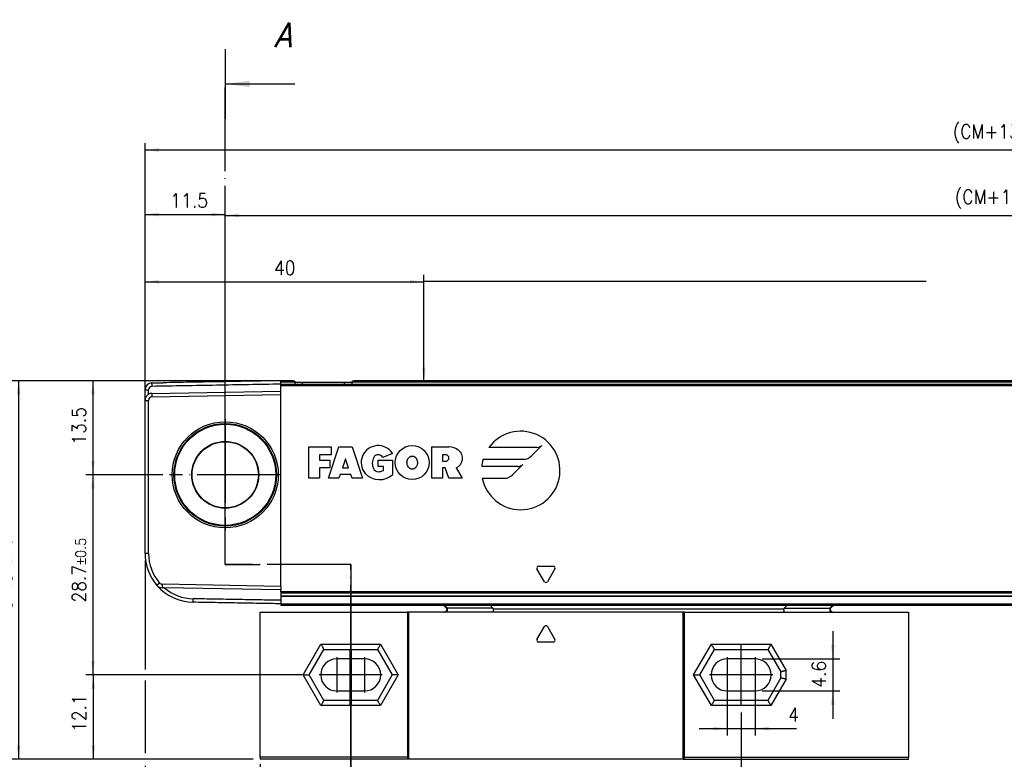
# Model space of a CAD drawing. Header units: millimetres. Extents: x -500 to 996, y -644 to 328.
# Tile 14 of 22: x -347 to -206, y 110 to 216. Entities that reach past the tile are written whole.
import ezdxf

# ---------------------------------------------------------------- set-up
doc = ezdxf.new("R2010")
doc.units = ezdxf.units.MM
doc.linetypes.add('DASHED', pattern=[15, 7, -8])
doc.linetypes.add('DOT_CENTER', pattern=[14, 12, -1, 0, -1])
doc.layers.add('1', color=7, linetype='Continuous')
doc.styles.add('CONVERTER_11', font='txt.shx', dxfattribs={"width": 0.9})
doc.styles.add('CONVERTER_12', font='txt.shx', dxfattribs={"width": 0.9, "oblique": 15})
doc.dimstyles.new('ME10_DIM_12', dxfattribs={"dimtxt": 2, "dimasz": 2, "dimexe": 1, "dimexo": 1, "dimgap": 1, "dimtad": 1, "dimdsep": 46, "dimtxsty": 'CONVERTER_11', "dimsah": 1, "dimcen": 0.09, "dimclrd": 2, "dimclre": 2, "dimclrt": 2, "dimadec": 0, "dimazin": 0, "dimtfac": 1, "dimtdec": 4, "dimtix": 1, "dimtmove": 0, "dimatfit": 3, "dimfxl": 1, "dimtolj": 1, "dimtzin": 0, "dimarcsym": 0})
doc.dimstyles.new('ME10_DIM_14', dxfattribs={"dimtxt": 2, "dimasz": 2, "dimexe": 1, "dimexo": 1, "dimgap": 1, "dimtad": 1, "dimdsep": 46, "dimtxsty": 'CONVERTER_11', "dimsah": 1, "dimcen": 0.09, "dimclrd": 2, "dimclre": 2, "dimclrt": 2, "dimadec": 0, "dimazin": 0, "dimtfac": 1, "dimtdec": 4, "dimtix": 1, "dimtmove": 0, "dimatfit": 3, "dimfxl": 1, "dimtolj": 1, "dimtzin": 0, "dimarcsym": 0})
doc.dimstyles.new('ME10_DIM_15', dxfattribs={"dimtxt": 2, "dimasz": 2, "dimexe": 1, "dimexo": 1, "dimgap": 1, "dimtad": 1, "dimdsep": 46, "dimtxsty": 'CONVERTER_11', "dimsah": 1, "dimcen": 0.09, "dimclrd": 2, "dimclre": 2, "dimclrt": 2, "dimadec": 0, "dimazin": 0, "dimtfac": 1, "dimtdec": 4, "dimtix": 1, "dimtmove": 0, "dimatfit": 3, "dimfxl": 1, "dimtolj": 1, "dimtzin": 0, "dimarcsym": 0})
doc.dimstyles.new('ME10_DIM_16', dxfattribs={"dimtxt": 2, "dimasz": 2, "dimexe": 1, "dimexo": 1, "dimgap": 1, "dimtad": 1, "dimdsep": 46, "dimtxsty": 'CONVERTER_11', "dimsah": 1, "dimcen": 0.09, "dimclrd": 2, "dimclre": 2, "dimclrt": 2, "dimadec": 0, "dimazin": 0, "dimtfac": 1, "dimtdec": 4, "dimtix": 1, "dimtmove": 0, "dimatfit": 3, "dimfxl": 1, "dimtolj": 1, "dimtzin": 0, "dimarcsym": 0})
doc.dimstyles.new('ME10_DIM_17', dxfattribs={"dimtxt": 2, "dimasz": 2, "dimexe": 1, "dimexo": 1, "dimgap": 1, "dimtad": 1, "dimdsep": 46, "dimtxsty": 'CONVERTER_11', "dimsah": 1, "dimcen": 0.09, "dimclrd": 2, "dimclre": 2, "dimclrt": 2, "dimadec": 0, "dimazin": 0, "dimtfac": 1, "dimtdec": 4, "dimtix": 1, "dimtmove": 0, "dimatfit": 3, "dimfxl": 1, "dimtolj": 1, "dimtzin": 0, "dimarcsym": 0})
doc.dimstyles.new('ME10_DIM_18', dxfattribs={"dimtxt": 2, "dimasz": 2, "dimexe": 1, "dimexo": 1, "dimgap": 1, "dimtad": 1, "dimdsep": 46, "dimtxsty": 'CONVERTER_11', "dimsah": 1, "dimcen": 0.09, "dimclrd": 2, "dimclre": 2, "dimclrt": 2, "dimadec": 0, "dimazin": 0, "dimtfac": 1, "dimtdec": 4, "dimtix": 1, "dimtmove": 0, "dimatfit": 3, "dimfxl": 1, "dimtolj": 1, "dimtzin": 0, "dimarcsym": 0})
doc.dimstyles.new('ME10_DIM_19', dxfattribs={"dimtxt": 2, "dimasz": 2, "dimexe": 1, "dimexo": 1, "dimgap": 1, "dimtad": 1, "dimdsep": 46, "dimtxsty": 'CONVERTER_11', "dimsah": 1, "dimcen": 0.09, "dimclrd": 2, "dimclre": 2, "dimclrt": 2, "dimadec": 0, "dimazin": 0, "dimtol": 1, "dimtp": 0.4, "dimtm": 0.4, "dimtfac": 0.75, "dimtdec": 1, "dimtix": 1, "dimtmove": 0, "dimatfit": 3, "dimfxl": 1, "dimtolj": 1, "dimtzin": 0, "dimarcsym": 0})
doc.dimstyles.new('ME10_DIM_20', dxfattribs={"dimtxt": 2, "dimasz": 2, "dimexe": 1, "dimexo": 1, "dimgap": 1, "dimtad": 1, "dimdsep": 46, "dimtxsty": 'CONVERTER_11', "dimsah": 1, "dimcen": 0.09, "dimclrd": 2, "dimclre": 2, "dimclrt": 2, "dimadec": 0, "dimazin": 0, "dimtol": 1, "dimtp": 0.4, "dimtm": 0.4, "dimtfac": 0.75, "dimtdec": 1, "dimtix": 1, "dimtmove": 0, "dimatfit": 3, "dimfxl": 1, "dimtolj": 1, "dimtzin": 0, "dimarcsym": 0})
doc.dimstyles.new('ME10_DIM_21', dxfattribs={"dimtxt": 2, "dimasz": 2, "dimexe": 1, "dimexo": 1, "dimgap": 1, "dimtad": 1, "dimdsep": 46, "dimtxsty": 'CONVERTER_11', "dimsah": 1, "dimcen": 0.09, "dimclrd": 2, "dimclre": 2, "dimclrt": 2, "dimadec": 0, "dimazin": 0, "dimtfac": 1, "dimtdec": 4, "dimtix": 1, "dimtmove": 0, "dimatfit": 3, "dimfxl": 1, "dimtolj": 1, "dimtzin": 0, "dimarcsym": 0})
doc.dimstyles.new('ME10_DIM_22', dxfattribs={"dimtxt": 2, "dimasz": 2, "dimexe": 1, "dimexo": 1, "dimgap": 1, "dimtad": 1, "dimdsep": 46, "dimtxsty": 'CONVERTER_11', "dimsah": 1, "dimcen": 0.09, "dimclrd": 2, "dimclre": 2, "dimclrt": 2, "dimadec": 0, "dimazin": 0, "dimtol": 1, "dimtp": 0.45, "dimtm": 0.45, "dimtfac": 0.75, "dimtix": 1, "dimtmove": 0, "dimatfit": 3, "dimfxl": 1, "dimtolj": 1, "dimtzin": 0, "dimarcsym": 0})
doc.dimstyles.new('ME10_DIM_23', dxfattribs={"dimtxt": 2, "dimasz": 2, "dimexe": 1, "dimexo": 1, "dimgap": 1, "dimtad": 1, "dimdsep": 46, "dimtxsty": 'CONVERTER_11', "dimsah": 1, "dimcen": 0.09, "dimclrd": 2, "dimclre": 2, "dimclrt": 2, "dimadec": 0, "dimazin": 0, "dimtfac": 1, "dimtdec": 4, "dimtix": 1, "dimtmove": 0, "dimatfit": 3, "dimfxl": 1, "dimtolj": 1, "dimtzin": 0, "dimarcsym": 0})
doc.dimstyles.new('ME10_DIM_24', dxfattribs={"dimtxt": 2, "dimasz": 2, "dimexe": 1, "dimexo": 1, "dimgap": 1, "dimtad": 1, "dimdsep": 46, "dimtxsty": 'CONVERTER_11', "dimsah": 1, "dimcen": 0.09, "dimclrd": 2, "dimclre": 2, "dimclrt": 2, "dimadec": 0, "dimazin": 0, "dimtol": 1, "dimtp": 0.5, "dimtm": 0.5, "dimtfac": 0.75, "dimtdec": 1, "dimtix": 1, "dimtmove": 0, "dimatfit": 3, "dimfxl": 1, "dimtolj": 1, "dimtzin": 0, "dimarcsym": 0})
doc.dimstyles.new('ME10_DIM_25', dxfattribs={"dimtxt": 2, "dimasz": 2, "dimexe": 1, "dimexo": 1, "dimgap": 1, "dimtad": 1, "dimdsep": 46, "dimtxsty": 'CONVERTER_11', "dimsah": 1, "dimcen": 0.09, "dimclrd": 2, "dimclre": 2, "dimclrt": 2, "dimadec": 0, "dimazin": 0, "dimtfac": 1, "dimtdec": 4, "dimtix": 1, "dimtmove": 0, "dimatfit": 3, "dimfxl": 1, "dimtolj": 1, "dimtzin": 0, "dimarcsym": 0})
doc.dimstyles.get("Standard").update_dxf_attribs({"dimtxt": 0.18, "dimasz": 0.18, "dimexe": 0.18, "dimexo": 0.0625, "dimgap": 0.09, "dimtad": 0, "dimtih": 1, "dimtoh": 1, "dimdec": 4, "dimzin": 0, "dimdsep": 46, "dimtxsty": 'Standard', "dimcen": 0.09, "dimadec": 0, "dimazin": 0, "dimtfac": 1, "dimtdec": 4, "dimtofl": 0, "dimtmove": 0, "dimatfit": 3, "dimfxl": 1, "dimtolj": 1, "dimtzin": 0, "dimarcsym": 0})

# ---------------------------------------------------------------- blocks, each defined once
blk = doc.blocks.new('CABEZA_RANURADA_REGLA_S__28', base_point=(-312.5, 109.85))
at = {"color": 7, "linetype": 'Continuous'}
for p, q in [((-286.19, 131.95), (-285.71, 131.46)), ((-279.09, 131.54), (-279.5, 131.95)), ((-236.9, 131.95), (-237.31, 131.54)), ((-230.71, 131.46), (-230.22, 131.95)), ((-312.5, 110.15), (-312.5, 130.95)), ((-312.5, 130.95), (-291.37, 130.95)), ((-291.2, 130.95), (-291.37, 130.95)), ((-291.37, 130.95), (-291.37, 110.15)), ((-286.13, 130.95), (-291.2, 130.95)), ((-291.2, 130.95), (-291.2, 109.85)), ((-285.72, 130.95), (-286.13, 130.95)), ((-279.09, 130.95), (-285.72, 130.95)), ((-251.8, 130.95), (-279.09, 130.95)), ((-251.62, 130.95), (-251.8, 130.95)), ((-251.8, 109.85), (-251.8, 130.95)), ((-251.62, 130.95), (-237.31, 130.95)), ((-251.62, 110.15), (-251.62, 130.95)), ((-237.31, 130.95), (-230.7, 130.95)), ((-230.7, 130.95), (-230.3, 130.95)), ((-230.3, 130.95), (-219.5, 130.95)), ((-219.5, 130.95), (-219.5, 110.15)), ((-305.44, 121.95), (-303.34, 125.6)), ((-303.34, 125.6), (-295.66, 125.6)), ((-295.66, 125.6), (-293.55, 121.95)), ((-249.44, 121.95), (-247.34, 125.6)), ((-247.34, 125.6), (-239.66, 125.6)), ((-239.66, 125.6), (-237.8, 122.38)), ((-297.5, 124.25), (-301.5, 124.25)), ((-241.5, 124.25), (-245.5, 124.25)), ((-303.34, 118.3), (-305.44, 121.95)), ((-293.55, 121.95), (-295.66, 118.3)), ((-247.34, 118.3), (-249.44, 121.95)), ((-237.8, 121.52), (-239.66, 118.3)), ((-237.8, 121.52), (-237.8, 122.38)), ((-301.5, 119.65), (-297.5, 119.65)), ((-245.5, 119.65), (-241.5, 119.65)), ((-295.66, 118.3), (-303.34, 118.3)), ((-239.66, 118.3), (-247.34, 118.3)), ((-312.5, 110.15), (-312.5, 109.85)), ((-291.37, 110.15), (-312.5, 110.15)), ((-291.2, 109.85), (-312.5, 109.85)), ((-291.2, 109.85), (-291.37, 110.15)), ((-251.8, 109.85), (-291.2, 109.85)), ((-251.62, 110.15), (-251.8, 109.85)), ((-251.8, 109.85), (-219.5, 109.85)), ((-251.62, 110.15), (-219.5, 110.15)), ((-219.5, 109.85), (-219.5, 110.15))]:
    blk.add_line(p, q, dxfattribs=at)
at = {"color": 3, "linetype": 'Continuous'}
for p, q in [((-286.04, 131.95), (-285.63, 131.54)), ((-279.09, 131.54), (-285.63, 131.54)), ((-279.05, 131.45), (-237.36, 131.45)), ((-237.31, 131.54), (-230.79, 131.54)), ((-230.79, 131.54), (-230.38, 131.95)), ((-272.78, 127.04), (-271.71, 128.88)), ((-271.28, 128.88), (-270.21, 127.04)), ((-306.31, 121.95), (-303.77, 126.35)), ((-303.77, 126.35), (-295.23, 126.35)), ((-295.23, 126.35), (-292.68, 121.95)), ((-270.43, 126.66), (-272.56, 126.66)), ((-250.31, 121.95), (-247.77, 126.35)), ((-247.77, 126.35), (-239.23, 126.35)), ((-239.23, 126.35), (-237.05, 122.58)), ((-303.77, 117.55), (-306.31, 121.95)), ((-292.68, 121.95), (-295.23, 117.55)), ((-247.77, 117.55), (-250.31, 121.95)), ((-237.05, 121.32), (-237.05, 122.58)), ((-237.05, 121.32), (-239.23, 117.55)), ((-295.23, 117.55), (-303.77, 117.55)), ((-239.23, 117.55), (-247.77, 117.55))]:
    blk.add_line(p, q, dxfattribs=at)
at = {"color": 7, "linetype": 'Continuous'}
for centre, radius, start, end in [((-279.18, 131.44), 0.131, 3.7675, 48.9854), ((-237.23, 131.44), 0.13, 131.0124, 176.2306), ((-301.5, 121.95), 2.3, 90, 270), ((-297.5, 121.95), 2.3, 270, 90), ((-245.5, 121.95), 2.3, 90, 270), ((-241.5, 121.95), 2.3, 270, 90)]:
    blk.add_arc(centre, radius, start, end, dxfattribs=at)
at = {"color": 3, "linetype": 'Continuous'}
for centre, start, end in [((-271.5, 128.76), 30, 150), ((-272.56, 126.91), 150, 270), ((-270.43, 126.91), 270, 30)]:
    blk.add_arc(centre, 0.25, start, end, dxfattribs=at)
at = {"color": 7, "linetype": 'Continuous'}
for points, knots in [([(-286.13, 130.95), (-286.11, 130.95), (-286.04, 130.96), (-285.93, 131.02), (-285.81, 131.11), (-285.73, 131.24), (-285.68, 131.35), (-285.68, 131.42), (-285.7, 131.45), (-285.71, 131.46)], [0, 0, 0, 0, 0.0741165, 0.2021672, 0.3703056, 0.5215738, 0.6576733, 0.7087043, 0.7462659, 0.7462659, 0.7462659, 0.7462659]), ([(-279.05, 131.45), (-279.05, 131.38), (-279.05, 131.27), (-279.06, 131.11), (-279.07, 131.01), (-279.09, 130.96), (-279.09, 130.95)], [0, 0, 0, 0, 0.1945783, 0.3538246, 0.4620183, 0.5052321, 0.5052321, 0.5052321, 0.5052321]), ([(-237.31, 130.95), (-237.32, 130.96), (-237.34, 131.01), (-237.34, 131.11), (-237.35, 131.27), (-237.36, 131.38), (-237.36, 131.45)], [0, 0, 0, 0, 0.0431727, 0.1513554, 0.3105983, 0.5051762, 0.5051762, 0.5051762, 0.5051762]), ([(-230.71, 131.46), (-230.72, 131.44), (-230.75, 131.39), (-230.72, 131.29), (-230.67, 131.2), (-230.6, 131.1), (-230.49, 131.01), (-230.38, 130.96), (-230.32, 130.95), (-230.3, 130.95)], [0, 0, 0, 0, 0.0617855, 0.1752028, 0.2702151, 0.3767851, 0.5459811, 0.6710063, 0.736098, 0.736098, 0.736098, 0.736098]), ([(-303.77, 126.35), (-303.75, 126.31), (-303.69, 126.21), (-303.61, 126.08), (-303.53, 125.94), (-303.47, 125.82), (-303.4, 125.71), (-303.36, 125.64), (-303.34, 125.6)], [0, 0, 0, 0, 0.1387235, 0.3314136, 0.4767643, 0.6123724, 0.7391989, 0.8660254, 0.8660254, 0.8660254, 0.8660254]), ([(-295.23, 126.35), (-295.25, 126.3), (-295.31, 126.21), (-295.39, 126.06), (-295.47, 125.93), (-295.53, 125.82), (-295.59, 125.71), (-295.64, 125.64), (-295.66, 125.6)], [0, 0, 0, 0, 0.1685037, 0.3314136, 0.5008844, 0.6123724, 0.7391989, 0.8660254, 0.8660254, 0.8660254, 0.8660254]), ([(-247.77, 126.35), (-247.74, 126.3), (-247.69, 126.21), (-247.61, 126.07), (-247.54, 125.95), (-247.47, 125.83), (-247.4, 125.71), (-247.36, 125.64), (-247.34, 125.6)], [0, 0, 0, 0, 0.1679199, 0.3314136, 0.4574668, 0.6123724, 0.7391989, 0.8660254, 0.8660254, 0.8660254, 0.8660254]), ([(-239.23, 126.35), (-239.26, 126.29), (-239.31, 126.2), (-239.4, 126.05), (-239.47, 125.93), (-239.54, 125.81), (-239.59, 125.71), (-239.64, 125.64), (-239.66, 125.6)], [0, 0, 0, 0, 0.1945586, 0.3314136, 0.5096969, 0.6123724, 0.7391989, 0.8660254, 0.8660254, 0.8660254, 0.8660254]), ([(-306.31, 121.95), (-306.25, 121.95), (-306.14, 121.95), (-305.99, 121.95), (-305.84, 121.95), (-305.71, 121.95), (-305.57, 121.95), (-305.49, 121.95), (-305.44, 121.95)], [0, 0, 0, 0, 0.1688099, 0.3314136, 0.4564809, 0.6123724, 0.7391989, 0.8660254, 0.8660254, 0.8660254, 0.8660254]), ([(-292.68, 121.95), (-292.75, 121.95), (-292.86, 121.95), (-293.01, 121.95), (-293.15, 121.95), (-293.29, 121.95), (-293.42, 121.95), (-293.51, 121.95), (-293.55, 121.95)], [0, 0, 0, 0, 0.1989204, 0.3314136, 0.4561855, 0.6123724, 0.7391989, 0.8660254, 0.8660254, 0.8660254, 0.8660254]), ([(-250.31, 121.95), (-250.24, 121.95), (-250.13, 121.95), (-249.98, 121.95), (-249.84, 121.95), (-249.71, 121.95), (-249.57, 121.95), (-249.49, 121.95), (-249.44, 121.95)], [0, 0, 0, 0, 0.1976792, 0.3314136, 0.4553941, 0.6123724, 0.7391989, 0.8660254, 0.8660254, 0.8660254, 0.8660254]), ([(-237.05, 122.58), (-237.1, 122.57), (-237.19, 122.54), (-237.33, 122.5), (-237.46, 122.47), (-237.58, 122.44), (-237.69, 122.41), (-237.76, 122.39), (-237.8, 122.38)], [0, 0, 0, 0, 0.1519158, 0.2971373, 0.4317703, 0.5490381, 0.6627476, 0.7764571, 0.7764571, 0.7764571, 0.7764571]), ([(-237.05, 121.32), (-237.09, 121.33), (-237.18, 121.36), (-237.32, 121.4), (-237.46, 121.43), (-237.58, 121.46), (-237.69, 121.49), (-237.76, 121.51), (-237.8, 121.52)], [0, 0, 0, 0, 0.1250609, 0.2971373, 0.4315648, 0.5490381, 0.6627476, 0.7764571, 0.7764571, 0.7764571, 0.7764571]), ([(-303.77, 117.55), (-303.75, 117.59), (-303.69, 117.69), (-303.6, 117.84), (-303.53, 117.97), (-303.46, 118.09), (-303.4, 118.19), (-303.36, 118.26), (-303.34, 118.3)], [0, 0, 0, 0, 0.1419187, 0.3314136, 0.518438, 0.6123724, 0.7391989, 0.8660254, 0.8660254, 0.8660254, 0.8660254]), ([(-295.23, 117.55), (-295.25, 117.59), (-295.3, 117.69), (-295.38, 117.82), (-295.46, 117.96), (-295.53, 118.08), (-295.59, 118.19), (-295.64, 118.26), (-295.66, 118.3)], [0, 0, 0, 0, 0.1417123, 0.3314136, 0.4783543, 0.6123724, 0.7391989, 0.8660254, 0.8660254, 0.8660254, 0.8660254]), ([(-247.77, 117.55), (-247.74, 117.61), (-247.68, 117.7), (-247.6, 117.84), (-247.53, 117.96), (-247.46, 118.08), (-247.4, 118.19), (-247.36, 118.26), (-247.34, 118.3)], [0, 0, 0, 0, 0.2015267, 0.3314136, 0.4815498, 0.6123724, 0.7391989, 0.8660254, 0.8660254, 0.8660254, 0.8660254]), ([(-239.23, 117.55), (-239.25, 117.6), (-239.31, 117.7), (-239.39, 117.83), (-239.46, 117.95), (-239.53, 118.07), (-239.59, 118.19), (-239.64, 118.26), (-239.66, 118.3)], [0, 0, 0, 0, 0.1713683, 0.3314136, 0.4554033, 0.6123724, 0.7391989, 0.8660254, 0.8660254, 0.8660254, 0.8660254])]:
    blk.add_open_spline(points, degree=3, knots=knots, dxfattribs=at)
at = {"color": 3, "linetype": 'Continuous'}
for points, knots in [([(-285.72, 130.95), (-285.7, 130.97), (-285.66, 131.01), (-285.65, 131.15), (-285.62, 131.33), (-285.63, 131.47), (-285.63, 131.54)], [0, 0, 0, 0, 0.0612673, 0.1973464, 0.391351, 0.6083017, 0.6083017, 0.6083017, 0.6083017]), ([(-285.63, 131.54), (-285.64, 131.53), (-285.66, 131.51), (-285.68, 131.48), (-285.7, 131.47), (-285.7, 131.46), (-285.71, 131.46)], [0, 0, 0, 0, 0.044392, 0.080644, 0.1079609, 0.1118633, 0.1118633, 0.1118633, 0.1118633]), ([(-230.79, 131.54), (-230.79, 131.47), (-230.8, 131.33), (-230.77, 131.15), (-230.76, 131.01), (-230.72, 130.97), (-230.7, 130.95)], [0, 0, 0, 0, 0.2168263, 0.4106589, 0.5465665, 0.6076479, 0.6076479, 0.6076479, 0.6076479]), ([(-230.71, 131.46), (-230.72, 131.46), (-230.72, 131.47), (-230.74, 131.48), (-230.76, 131.51), (-230.78, 131.53), (-230.79, 131.54)], [0, 0, 0, 0, 0.0104252, 0.0208504, 0.0727862, 0.1120602, 0.1120602, 0.1120602, 0.1120602])]:
    blk.add_open_spline(points, degree=3, knots=knots, dxfattribs=at)
at = {"layer": '1', "color": 2, "linetype": 'DOT_CENTER'}
for p, q in [((-301.5, 124.48), (-301.5, 119.42)), ((-297.5, 124.48), (-297.5, 119.42)), ((-245.5, 124.48), (-245.5, 119.42)), ((-241.5, 124.48), (-241.5, 119.42)), ((-298.97, 121.95), (-304.03, 121.95)), ((-294.97, 121.95), (-300.03, 121.95)), ((-242.97, 121.95), (-248.03, 121.95)), ((-238.97, 121.95), (-244.03, 121.95))]:
    blk.add_line(p, q, dxfattribs=at)
blk = doc.blocks.new('REGLA_S_CM-1240__29', base_point=(-329, 131.95))
at = {"color": 7, "linetype": 'Continuous'}
for p, q in [((-328.02, 163.83), (-326.42, 163.85)), ((-309.5, 163.95), (-309.5, 164.15)), ((-308.5, 164.15), (-309.5, 164.15)), ((-309.5, 163.65), (-309.5, 163.95)), ((-307.76, 164.15), (-308.5, 164.15)), ((-307.47, 163.95), (-306.4, 163.95)), ((-306.4, 163.95), (-300.4, 163.95)), ((-300.4, 163.95), (-299.33, 163.95)), ((-176.02, 164.15), (-299.03, 164.15)), ((-329, 161.33), (-329, 162.83)), ((-328.02, 162.33), (-309.5, 162.65)), ((-309.5, 163.46), (-309.5, 163.65)), ((-309.5, 162.65), (-309.5, 163.46)), ((-309.5, 162.15), (-309.5, 162.65)), ((-329, 139.37), (-329, 161.33)), ((-328.5, 139.37), (-328.5, 161.33)), ((-328.01, 161.83), (-309.5, 162.15)), ((-309.5, 134.65), (-309.5, 162.15)), ((-326.24, 134.44), (-326.56, 134.45)), ((-309.5, 134.65), (-326.55, 134.95)), ((-309.5, 134.16), (-326.24, 134.44)), ((-309.5, 134.65), (-309.5, 134.16)), ((-309.5, 133.85), (-309.5, 134.16)), ((-309.5, 133.84), (-309.5, 133.68)), ((-309.5, 133.68), (-309.5, 133.25)), ((-309.5, 133.25), (-309.5, 133.23)), ((-309.5, 133.23), (-309.5, 132.65)), ((-309.5, 132.65), (-309.5, 132.15)), ((-309.5, 132.15), (-309.5, 131.95)), ((-309.5, 131.95), (-176.75, 131.95))]:
    blk.add_line(p, q, dxfattribs=at)
at = {"color": 3, "linetype": 'Continuous'}
for p, q in [((-307.47, 163.95), (-309.5, 163.95)), ((-306.4, 163.66), (-306.4, 163.95)), ((-300.4, 163.66), (-300.4, 163.95)), ((-176.15, 163.95), (-299.33, 163.95)), ((-329, 162.83), (-328.5, 162.83)), ((-328.01, 163.63), (-328.02, 163.83)), ((-328.01, 163.63), (-328.01, 163.33)), ((-309.5, 163.46), (-176.48, 163.46)), ((-329, 161.33), (-328.5, 161.33)), ((-328.02, 162.33), (-328.01, 161.83)), ((-305.5, 150.15), (-305.5, 154.65)), ((-305.5, 154.65), (-302.31, 154.65)), ((-302.68, 150.15), (-301.18, 154.65)), ((-302.31, 154.65), (-302.31, 153.52)), ((-301.18, 154.65), (-299.31, 154.65)), ((-299.31, 154.65), (-297.81, 150.15)), ((-287.85, 150.15), (-287.85, 154.65)), ((-287.85, 154.65), (-285.41, 154.65)), ((-272.81, 154.57), (-279.67, 154.57)), ((-273.57, 153.37), (-272.07, 154.87)), ((-302.31, 153.52), (-304, 153.52)), ((-304, 153.52), (-304, 152.77)), ((-304, 152.77), (-302.5, 152.77)), ((-302.5, 152.77), (-302.5, 151.65)), ((-300.25, 152.96), (-300.68, 151.65)), ((-299.81, 151.65), (-300.25, 152.96)), ((-295.55, 151.84), (-295.55, 152.77)), ((-295.55, 152.77), (-293.49, 152.77)), ((-293.5, 153.71), (-294.9, 153.15)), ((-293.49, 152.77), (-293.49, 150.71)), ((-286.35, 153.52), (-286.35, 152.59)), ((-285.88, 153.52), (-286.35, 153.52)), ((-286.35, 152.59), (-285.88, 152.59)), ((-280.5, 152.88), (-274.76, 152.88)), ((-302.5, 151.65), (-304, 151.65)), ((-304, 151.65), (-304, 150.15)), ((-300.68, 151.65), (-299.81, 151.65)), ((-294.8, 151.84), (-295.55, 151.84)), ((-294.8, 151.27), (-294.8, 151.84)), ((-286.35, 151.65), (-286.35, 150.15)), ((-285.97, 151.65), (-286.35, 151.65)), ((-285.41, 150.15), (-285.97, 151.65)), ((-284.37, 151.65), (-283.53, 150.15)), ((-275.54, 151.84), (-280.71, 151.84)), ((-276.3, 150.64), (-274.8, 152.14)), ((-304, 150.15), (-305.5, 150.15)), ((-301.18, 150.15), (-302.68, 150.15)), ((-301, 150.71), (-301.18, 150.15)), ((-299.5, 150.71), (-301, 150.71)), ((-299.31, 150.15), (-299.5, 150.71)), ((-297.81, 150.15), (-299.31, 150.15)), ((-286.35, 150.15), (-287.85, 150.15)), ((-283.53, 150.15), (-285.41, 150.15)), ((-280.62, 150.15), (-277.49, 150.15)), ((-328.5, 139.37), (-329, 139.37)), ((-271.71, 135.32), (-272.78, 137.17)), ((-272.56, 137.55), (-270.43, 137.55)), ((-270.21, 137.17), (-271.28, 135.32)), ((-326.92, 135.12), (-327.3, 134.79)), ((-326.55, 134.95), (-326.56, 134.45)), ((-322.12, 132.37), (-322.12, 132.87)), ((-176.21, 133.85), (-309.5, 133.85)), ((-176.33, 133.68), (-309.5, 133.68)), ((-176.62, 133.25), (-309.5, 133.25)), ((-309.5, 132.15), (-176.88, 132.15))]:
    blk.add_line(p, q, dxfattribs=at)
at = {"color": 2, "linetype": 'Continuous'}
for p, q in [((-309.5, 163.65), (-307.47, 163.66)), ((-307.47, 163.66), (-299.33, 163.66)), ((-299.33, 163.66), (-176.35, 163.66)), ((-309.5, 133.23), (-176.63, 133.23))]:
    blk.add_line(p, q, dxfattribs=at)
at = {"color": 7, "linetype": 'Continuous'}
for radius in [7.61, 7.35, 7.25, 4.8, 4.75]:
    blk.add_circle((-317.5, 150.65), radius, dxfattribs=at)
at = {"color": 3, "linetype": 'Continuous'}
blk.add_circle((-290.68, 152.4), 2.44, dxfattribs=at)
at = {"color": 7, "linetype": 'Continuous'}
for centre, radius, start, end in [((-328, 162.83), 1, 91, 180), ((-328, 162.83), 0.5, 91.5077, 179.9953), ((-328, 161.33), 1, 120.005, 180), ((-328, 161.33), 1, 91, 120.005), ((-328, 161.33), 0.5, 91, 180), ((-322, 139.37), 7, 180, 220.8142), ((-322, 139.37), 6.5, 180, 220.8142), ((-326.54, 135.45), 1, 220.8142, 269), ((-322, 139.37), 7, 220.8142, 269), ((-326.54, 135.45), 0.5, 220.8142, 269), ((-322, 139.37), 6.5, 229.2891, 268.9325)]:
    blk.add_arc(centre, radius, start, end, dxfattribs=at)
at = {"color": 3, "linetype": 'Continuous'}
for centre, radius, start, end in [((-275.11, 151.27), 5.63, 191.537, 144.197), ((-295.56, 152.4), 2.44, 32.579, 219.5977), ((-285.41, 152.45), 2.2, 50.7613, 90), ((-284.95, 153.01), 1.48, 293.2767, 50.7613), ((-272.81, 155.61), 1.04, 270, 315), ((-294.43, 152.3), 1.97, 154.6231, 202.6199), ((-295.55, 152.77), 0.752, 29.919, 150.081), ((-285.88, 153.06), 0.469, 270, 90), ((-275.11, 151.27), 5.63, 163.4412, 174.2608), ((-274.76, 154.57), 1.69, 270, 315), ((-295.55, 151.84), 0.75, 202.6199, 270), ((-295.55, 152.68), 1.59, 270, 298.0725), ((-275.54, 152.88), 1.04, 270, 315), ((-295.39, 152.76), 2.8, 223.129, 312.9833), ((-277.49, 151.84), 1.69, 270, 315), ((-272.56, 137.3), 0.25, 90, 210), ((-270.43, 137.3), 0.25, 330, 90), ((-271.5, 135.45), 0.25, 210, 330)]:
    blk.add_arc(centre, radius, start, end, dxfattribs=at)
at = {"color": 7, "linetype": 'Continuous'}
for points, knots in [([(-309.5, 164.15), (-311.04, 164.12), (-314.12, 164.07), (-318.48, 163.99), (-322.58, 163.92), (-325.14, 163.88), (-326.42, 163.85)], [0, 0, 0, 0, 4.625706, 9.251412, 13.085721, 16.920029, 16.920029, 16.920029, 16.920029]), ([(-307.76, 164.15), (-307.73, 164.15), (-307.67, 164.14), (-307.58, 164.1), (-307.49, 164.05), (-307.47, 163.98), (-307.47, 163.95)], [0, 0, 0, 0, 0.090928, 0.1806192, 0.2896018, 0.3846964, 0.3846964, 0.3846964, 0.3846964]), ([(-299.33, 163.95), (-299.32, 163.98), (-299.3, 164.05), (-299.21, 164.1), (-299.12, 164.14), (-299.06, 164.15), (-299.03, 164.15)], [0, 0, 0, 0, 0.0950945, 0.2040772, 0.2937684, 0.3846964, 0.3846964, 0.3846964, 0.3846964]), ([(-328.5, 162.19), (-328.5, 162.3), (-328.5, 162.51), (-328.5, 162.72), (-328.5, 162.83)], [0, 0, 0, 0, 0.3170095, 0.6340198, 0.6340198, 0.6340198, 0.6340198]), ([(-309.5, 163.65), (-311.04, 163.62), (-314.12, 163.57), (-318.75, 163.49), (-323.38, 163.41), (-326.47, 163.35), (-328.01, 163.33)], [0, 0, 0, 0, 4.625706, 9.251412, 13.88531, 18.516016, 18.516016, 18.516016, 18.516016]), ([(-309.5, 132.65), (-310.55, 132.67), (-312.65, 132.71), (-315.8, 132.76), (-318.96, 132.82), (-321.07, 132.85), (-322.12, 132.87)], [0, 0, 0, 0, 3.154276, 6.303318, 9.463576, 12.623075, 12.623075, 12.623075, 12.623075]), ([(-309.5, 132.15), (-310.55, 132.17), (-312.65, 132.21), (-315.8, 132.26), (-318.96, 132.32), (-321.07, 132.35), (-322.12, 132.37)], [0, 0, 0, 0, 3.15166, 6.30332, 9.463705, 12.62409, 12.62409, 12.62409, 12.62409])]:
    blk.add_open_spline(points, degree=3, knots=knots, dxfattribs=at)
for points in [[(-307.47, 163.66), (-307.47, 163.71), (-307.47, 163.8), (-307.47, 163.9), (-307.47, 163.95)], [(-299.33, 163.95), (-299.33, 163.9), (-299.33, 163.8), (-299.33, 163.71), (-299.33, 163.66)], [(-309.5, 133.85), (-309.5, 133.85), (-309.5, 133.85), (-309.5, 133.84), (-309.5, 133.84)]]:
    blk.add_open_spline(points, degree=3, dxfattribs=at)
at = {"color": 3, "linetype": 'Continuous'}
blk.add_open_spline([(-290.68, 153.34), (-290.69, 153.34), (-290.71, 153.34), (-290.78, 153.33), (-290.87, 153.31), (-290.96, 153.27), (-291.05, 153.22), (-291.13, 153.15), (-291.21, 153.07), (-291.27, 152.97), (-291.33, 152.87), (-291.38, 152.75), (-291.4, 152.65), (-291.42, 152.57), (-291.43, 152.49), (-291.43, 152.4), (-291.42, 152.28), (-291.4, 152.14), (-291.36, 152), (-291.3, 151.87), (-291.24, 151.78), (-291.19, 151.71), (-291.12, 151.64), (-291.03, 151.56), (-290.92, 151.51), (-290.8, 151.47), (-290.69, 151.46), (-290.57, 151.47), (-290.47, 151.49), (-290.39, 151.53), (-290.32, 151.57), (-290.24, 151.63), (-290.17, 151.7), (-290.11, 151.78), (-290.05, 151.87), (-289.99, 152), (-289.95, 152.16), (-289.92, 152.33), (-289.93, 152.51), (-289.96, 152.67), (-290, 152.8), (-290.04, 152.9), (-290.08, 152.97), (-290.12, 153.03), (-290.18, 153.1), (-290.25, 153.18), (-290.34, 153.24), (-290.44, 153.29), (-290.53, 153.32), (-290.61, 153.33), (-290.66, 153.34), (-290.67, 153.34), (-290.68, 153.34)], degree=3, knots=[0, 0, 0, 0, 0.034231, 0.07521, 0.197599, 0.299731, 0.376674, 0.513787, 0.626341, 0.704093, 0.85248, 0.982072, 1.087625, 1.161967, 1.228529, 1.321956, 1.437764, 1.572532, 1.744058, 1.8854, 1.994458, 2.066457, 2.157589, 2.281277, 2.429038, 2.526545, 2.658069, 2.759139, 2.887207, 2.947955, 3.029772, 3.131029, 3.251672, 3.321253, 3.429119, 3.570181, 3.742071, 3.922044, 4.100921, 4.277907, 4.407159, 4.514506, 4.597757, 4.653581, 4.738093, 4.849382, 4.980725, 5.061713, 5.162854, 5.281154, 5.298781, 5.316372, 5.316372, 5.316372, 5.316372], dxfattribs=at)
at = {"layer": '1', "color": 2, "linetype": 'DOT_CENTER'}
for p, q in [((-317.5, 158.62), (-317.5, 142.67)), ((-309.52, 150.65), (-325.47, 150.65))]:
    blk.add_line(p, q, dxfattribs=at)
blk = doc.blocks.new('REGLA_S-620__30', base_point=(-329, 109.85))
for name, p in [('REGLA_S_CM-1240__29', (-329, 131.95)), ('CABEZA_RANURADA_REGLA_S__28', (-312.5, 109.85))]:
    blk.add_blockref(name, p)
blk = doc.blocks.new('*D52')
at = {"layer": '1', "color": 2, "linetype": 'Continuous'}
for p, q in [((-299.5, 136.78), (-299.5, 89.98)), ((-243.5, 116.55), (-243.5, 89.98)), ((-243.5, 90.98), (-299.5, 90.98))]:
    blk.add_line(p, q, dxfattribs=at)
at = {"layer": '1', "color": 2}
for points in [[(-297.5, 91.25), (-297.5, 90.72), (-299.5, 90.98)], [(-245.5, 90.72), (-245.5, 91.25), (-243.5, 90.98)]]:
    blk.add_solid(points, dxfattribs=at)
at = {"layer": '1', "color": 2, "insert": (-273.1, 91.98), "char_height": 2, "attachment_point": 7, "rotation": 0.0001, "line_spacing_factor": 0.60024, "style": 'CONVERTER_11'}
blk.add_mtext('56', dxfattribs=at)
blk = doc.blocks.new('*D54')
at = {"layer": '1', "color": 2, "linetype": 'Continuous'}
for p, q in [((-329, 163.83), (-329, 179.33)), ((-329, 178.33), (-289, 178.33)), ((-289, 165.15), (-289, 179.33))]:
    blk.add_line(p, q, dxfattribs=at)
at = {"layer": '1', "color": 2}
for points in [[(-327, 178.59), (-327, 178.07), (-329, 178.33)], [(-291, 178.07), (-291, 178.59), (-289, 178.33)]]:
    blk.add_solid(points, dxfattribs=at)
at = {"layer": '1', "color": 2, "insert": (-310.5, 179.33), "char_height": 2, "attachment_point": 7, "rotation": 0.0001, "line_spacing_factor": 0.60024, "style": 'CONVERTER_11'}
blk.add_mtext('40', dxfattribs=at)
blk = doc.blocks.new('*D55')
at = {"layer": '1', "color": 2, "linetype": 'Continuous'}
for p, q in [((-329, 138.37), (-329, 122.71)), ((-329, 121.13), (-329, 110.72)), ((-329, 108.9), (-329, 78.92)), ((-312.5, 109.15), (-312.5, 78.92)), ((-329, 79.92), (-312.5, 79.92))]:
    blk.add_line(p, q, dxfattribs=at)
at = {"layer": '1', "color": 2}
for points in [[(-327, 80.19), (-327, 79.66), (-329, 79.92)], [(-314.5, 79.66), (-314.5, 80.19), (-312.5, 79.92)]]:
    blk.add_solid(points, dxfattribs=at)
at = {"layer": '1', "color": 2, "insert": (-323.17, 80.92), "char_height": 2, "attachment_point": 7, "rotation": 0.0001, "line_spacing_factor": 0.60024, "style": 'CONVERTER_11'}
blk.add_mtext('\\C5;\\C2;16.5\\C5;', dxfattribs=at)
blk = doc.blocks.new('*D56')
at = {"layer": '1', "color": 2, "linetype": 'Continuous'}
for p, q in [((-245.5, 123.25), (-245.5, 113.25)), ((-241.5, 123.25), (-241.5, 113.25)), ((-249.5, 114.25), (-245.5, 114.25)), ((-245.5, 114.25), (-241.5, 114.25)), ((-241.5, 114.25), (-235.53, 114.25))]:
    blk.add_line(p, q, dxfattribs=at)
at = {"layer": '1', "color": 2}
for points in [[(-247.5, 113.99), (-247.5, 114.51), (-245.5, 114.25)], [(-239.5, 114.51), (-239.5, 113.99), (-241.5, 114.25)]]:
    blk.add_solid(points, dxfattribs=at)
at = {"layer": '1', "color": 2, "insert": (-236.73, 115.25), "char_height": 2, "attachment_point": 7, "rotation": 0.0001, "line_spacing_factor": 0.60024, "style": 'CONVERTER_11'}
blk.add_mtext('4', dxfattribs=at)
blk = doc.blocks.new('*D57')
at = {"layer": '1', "color": 2, "linetype": 'Continuous'}
for p, q in [((-230.35, 128.25), (-230.35, 124.25)), ((-240.5, 124.25), (-229.35, 124.25)), ((-230.35, 124.25), (-230.35, 119.65)), ((-240.5, 119.65), (-229.35, 119.65)), ((-230.35, 119.65), (-230.35, 115.65))]:
    blk.add_line(p, q, dxfattribs=at)
at = {"layer": '1', "color": 2}
for points in [[(-230.61, 126.25), (-230.08, 126.25), (-230.35, 124.25)], [(-230.08, 117.65), (-230.61, 117.65), (-230.35, 119.65)]]:
    blk.add_solid(points, dxfattribs=at)
at = {"layer": '1', "color": 2, "insert": (-231.35, 120.12), "char_height": 2, "attachment_point": 7, "rotation": 90, "line_spacing_factor": 0.60024, "style": 'CONVERTER_11'}
blk.add_mtext('4.6', dxfattribs=at)
blk = doc.blocks.new('*D58')
at = {"layer": '1', "color": 2, "linetype": 'Continuous'}
for p, q in [((-299.5, 136.78), (-299.5, 90.01)), ((-312.5, 109.15), (-312.5, 90.01)), ((-312.5, 91.01), (-299.5, 91.01))]:
    blk.add_line(p, q, dxfattribs=at)
at = {"layer": '1', "color": 2}
for points in [[(-310.5, 91.27), (-310.5, 90.74), (-312.5, 91.01)], [(-301.5, 90.74), (-301.5, 91.27), (-299.5, 91.01)]]:
    blk.add_solid(points, dxfattribs=at)
at = {"layer": '1', "color": 2, "insert": (-307.2, 92.01), "char_height": 2, "attachment_point": 7, "rotation": 0.0001, "line_spacing_factor": 0.60024, "style": 'CONVERTER_11'}
blk.add_mtext('13', dxfattribs=at)
blk = doc.blocks.new('*D59')
at = {"layer": '1', "color": 2, "linetype": 'Continuous'}
for p, q in [((-329, 163.83), (-329, 198.23)), ((-81.12, 163.83), (-81.12, 198.23)), ((-81.12, 197.23), (-329, 197.23))]:
    blk.add_line(p, q, dxfattribs=at)
at = {"layer": '1', "color": 2}
for points in [[(-327, 197.5), (-327, 196.97), (-329, 197.23)], [(-83.12, 196.97), (-83.12, 197.5), (-81.12, 197.23)]]:
    blk.add_solid(points, dxfattribs=at)
at = {"layer": '1', "color": 2, "insert": (-213.15, 198.23), "char_height": 2, "attachment_point": 7, "rotation": 0.0001, "line_spacing_factor": 0.60024, "style": 'CONVERTER_11'}
blk.add_mtext('\\C5;\\C2;\\C2;(CM+138)\\C2;\\H1.5;{\\Fgdt;`}0.4\\C5;', dxfattribs=at)
blk = doc.blocks.new('*D60')
at = {"layer": '1', "color": 2, "linetype": 'Continuous'}
for p, q in [((-317.5, 138.78), (-317.5, 188.86)), ((-317.5, 187.86), (-92.62, 187.86)), ((-92.62, 180.23), (-92.62, 188.86)), ((-92.62, 159.62), (-92.62, 177.44))]:
    blk.add_line(p, q, dxfattribs=at)
at = {"layer": '1', "color": 2}
for points in [[(-315.5, 188.13), (-315.5, 187.6), (-317.5, 187.86)], [(-94.62, 187.6), (-94.62, 188.13), (-92.62, 187.86)]]:
    blk.add_solid(points, dxfattribs=at)
at = {"layer": '1', "color": 2, "insert": (-212.85, 188.86), "char_height": 2, "attachment_point": 7, "rotation": 0.0001, "line_spacing_factor": 0.60024, "style": 'CONVERTER_11'}
blk.add_mtext('\\C2;(CM+115)\\C2;\\H1.5;{\\Fgdt;`}0.4', dxfattribs=at)
blk = doc.blocks.new('*D61')
at = {"layer": '1', "color": 2, "linetype": 'Continuous'}
for p, q in [((-329, 162.33), (-329, 188.98)), ((-329, 187.98), (-317.5, 187.98)), ((-317.5, 138.78), (-317.5, 188.98))]:
    blk.add_line(p, q, dxfattribs=at)
at = {"layer": '1', "color": 2}
for points in [[(-327, 188.24), (-327, 187.72), (-329, 187.98)], [(-319.5, 187.72), (-319.5, 188.24), (-317.5, 187.98)]]:
    blk.add_solid(points, dxfattribs=at)
at = {"layer": '1', "color": 2, "insert": (-325.37, 188.98), "char_height": 2, "attachment_point": 7, "rotation": 0.0001, "line_spacing_factor": 0.60024, "style": 'CONVERTER_11'}
blk.add_mtext('11.5', dxfattribs=at)
blk = doc.blocks.new('*D62')
at = {"layer": '1', "color": 2, "linetype": 'Continuous'}
for p, q in [((-310.5, 164.15), (-348.13, 164.15)), ((-347.13, 164.15), (-347.13, 109.85)), ((-313.5, 109.85), (-348.13, 109.85))]:
    blk.add_line(p, q, dxfattribs=at)
at = {"layer": '1', "color": 2}
for points in [[(-346.87, 162.15), (-347.39, 162.15), (-347.13, 164.15)], [(-347.39, 111.85), (-346.87, 111.85), (-347.13, 109.85)]]:
    blk.add_solid(points, dxfattribs=at)
at = {"layer": '1', "color": 2, "insert": (-348.13, 131.21), "char_height": 2, "attachment_point": 7, "rotation": 90, "line_spacing_factor": 0.60024, "style": 'CONVERTER_11'}
blk.add_mtext('\\C2;54.3\\C2;\\H1.5;{\\Fgdt;`}0.45', dxfattribs=at)
blk = doc.blocks.new('*D63')
at = {"layer": '1', "color": 2, "linetype": 'Continuous'}
for p, q in [((-307.31, 121.95), (-337.43, 121.95)), ((-336.43, 121.95), (-336.43, 109.85)), ((-313.5, 109.85), (-337.43, 109.85))]:
    blk.add_line(p, q, dxfattribs=at)
at = {"layer": '1', "color": 2}
for points in [[(-336.16, 119.95), (-336.69, 119.95), (-336.43, 121.95)], [(-336.69, 111.85), (-336.16, 111.85), (-336.43, 109.85)]]:
    blk.add_solid(points, dxfattribs=at)
at = {"layer": '1', "color": 2, "insert": (-337.43, 113.77), "char_height": 2, "attachment_point": 7, "rotation": 90, "line_spacing_factor": 0.60024, "style": 'CONVERTER_11'}
blk.add_mtext('12.1', dxfattribs=at)
blk = doc.blocks.new('*D64')
at = {"layer": '1', "color": 2, "linetype": 'Continuous'}
for p, q in [((-326.47, 150.65), (-337.47, 150.65)), ((-336.47, 150.65), (-336.47, 121.95)), ((-306.44, 121.95), (-337.47, 121.95))]:
    blk.add_line(p, q, dxfattribs=at)
at = {"layer": '1', "color": 2}
for points in [[(-336.21, 148.65), (-336.74, 148.65), (-336.47, 150.65)], [(-336.74, 123.95), (-336.21, 123.95), (-336.47, 121.95)]]:
    blk.add_solid(points, dxfattribs=at)
at = {"layer": '1', "color": 2, "insert": (-337.47, 132.33), "char_height": 2, "attachment_point": 7, "rotation": 90, "line_spacing_factor": 0.60024, "style": 'CONVERTER_11'}
blk.add_mtext('\\C2;28.7\\C2;\\H1.5;{\\Fgdt;`}0.5', dxfattribs=at)
blk = doc.blocks.new('*D65')
at = {"layer": '1', "color": 2, "linetype": 'Continuous'}
for p, q in [((-310.5, 164.15), (-337.47, 164.15)), ((-336.47, 164.15), (-336.47, 150.65)), ((-326.47, 150.65), (-337.47, 150.65))]:
    blk.add_line(p, q, dxfattribs=at)
at = {"layer": '1', "color": 2}
for points in [[(-336.21, 162.15), (-336.74, 162.15), (-336.47, 164.15)], [(-336.74, 152.65), (-336.21, 152.65), (-336.47, 150.65)]]:
    blk.add_solid(points, dxfattribs=at)
at = {"layer": '1', "color": 2, "insert": (-337.47, 154.97), "char_height": 2, "attachment_point": 7, "rotation": 90, "line_spacing_factor": 0.60024, "style": 'CONVERTER_11'}
blk.add_mtext('13.5', dxfattribs=at)
blk = doc.blocks.new('A-A__27', base_point=(-317.75, 92.09))
at = {"layer": '1', "color": 2, "linetype": 'DOT_CENTER'}
for p, q in [((-317.5, 137.78), (-317.5, 206.71)), ((-299.5, 137.78), (-317.5, 137.78)), ((-299.5, 66.46), (-299.5, 137.78))]:
    blk.add_line(p, q, dxfattribs=at)
at = {"layer": '1', "color": 7}
for points in [[(-314, 207.17), (-314, 206.25), (-317.5, 206.71)], [(-296, 66.92), (-296, 66), (-299.5, 66.46)]]:
    blk.add_solid(points, dxfattribs=at)
at = {"layer": '1', "color": 7, "char_height": 3.5, "attachment_point": 5, "line_spacing_factor": 1.20048, "style": 'CONVERTER_12'}
for insert in [(-309.25, 213.71), (-291.25, 59.46)]:
    blk.add_mtext('A', dxfattribs=dict(at, insert=insert))
at = {"layer": '1', "color": 7, "linetype": 'Continuous', "has_arrowhead": 0}
for points in [[(-317.5, 211.71), (-317.5, 206.71)], [(-317.5, 206.71), (-307.5, 206.71)], [(-317.5, 206.71), (-317.5, 201.71)], [(-317.5, 137.78), (-317.5, 142.78)], [(-317.5, 137.78), (-312.5, 137.78)], [(-299.5, 137.78), (-304.5, 137.78)], [(-299.5, 137.78), (-299.5, 132.78)], [(-299.5, 66.46), (-299.5, 71.46)], [(-299.5, 66.46), (-289.5, 66.46)], [(-299.5, 61.46), (-299.5, 66.46)]]:
    blk.add_leader(points, dimstyle='Standard', dxfattribs=at)
blk = doc.blocks.new('Front1', base_point=(-224.998, 137))
at = {"layer": '1', "color": 2, "linetype": 'DOT_CENTER'}
blk.add_line((-243.496, 117.55), (-243.496, 126.35), dxfattribs=at)
at = {"layer": '1', "color": 6, "linetype": 'Continuous', "const_width": 0.35}
blk.add_lwpolyline([(-288.996, 164.15), (-288.996, 163.95)], dxfattribs=at)
at = {"layer": '1', "color": 2}
blk.add_solid([(-289.259, 165.992), (-288.733, 165.992), (-288.996, 163.992)], dxfattribs=at)
blk.add_blockref('REGLA_S-620__30', (-328.998, 109.85))
at = {"layer": '1'}
blk.add_blockref('A-A__27', (-317.748, 92.087), dxfattribs=at)
dim = blk.add_linear_dim(base=(-81.117, 197.234), p1=(-328.998, 162.827), p2=(-81.117, 162.827), text='(CM+138)', dimstyle='ME10_DIM_19', override={"dimpost": '<>'}, dxfattribs=at)
dim.commit()
dim.dimension.update_dxf_attribs({"geometry": '*D59', "text_midpoint": (-205.057, 199.234), "text_rotation": 0.00014})
for base, p1, p2, dimstyle, picture, middle in [((-328.998, 187.982), (-317.498, 137.785), (-328.998, 161.327), 'ME10_DIM_21', '*D61', (-323.248, 189.982)), ((-328.998, 178.331), (-288.996, 164.15), (-328.998, 162.827), 'ME10_DIM_14', '*D54', (-308.997, 180.331)), ((-312.498, 91.006), (-299.498, 137.785), (-312.498, 110.15), 'ME10_DIM_18', '*D58', (-305.998, 93.006)), ((-243.496, 90.985), (-299.498, 137.785), (-243.496, 117.55), 'ME10_DIM_12', '*D52', (-271.598, 92.985))]:
    dim = blk.add_linear_dim(base=base, p1=p1, p2=p2, dimstyle=dimstyle, dxfattribs=at)
    dim.commit()
    dim.dimension.update_dxf_attribs({"geometry": picture, "text_midpoint": middle, "text_rotation": 0.00014})
dim = blk.add_linear_dim(base=(-317.498, 187.863), p1=(-92.617, 158.625), p2=(-317.498, 137.785), text='(CM+115)', dimstyle='ME10_DIM_20', dxfattribs=at)
dim.commit()
dim.dimension.update_dxf_attribs({"geometry": '*D60', "text_midpoint": (-205.057, 189.863), "text_rotation": 0.00014})
for base, p1, p2, dimstyle, picture, middle in [((-347.129, 164.15), (-312.498, 109.85), (-309.498, 164.15), 'ME10_DIM_22', '*D62', (-349.129, 137)), ((-336.473, 164.15), (-325.473, 150.65), (-309.498, 164.15), 'ME10_DIM_25', '*D65', (-338.473, 157.4)), ((-336.473, 150.65), (-305.444, 121.95), (-325.473, 150.65), 'ME10_DIM_24', '*D64', (-338.473, 137.45)), ((-336.425, 121.95), (-312.498, 109.85), (-306.31, 121.95), 'ME10_DIM_23', '*D63', (-338.425, 115.9))]:
    dim = blk.add_linear_dim(base=base, p1=p1, p2=p2, angle=90, dimstyle=dimstyle, dxfattribs=at)
    dim.commit()
    dim.dimension.update_dxf_attribs({"geometry": picture, "text_midpoint": middle, "text_rotation": 90})
dim = blk.add_linear_dim(base=(-328.998, 79.924), p1=(-312.498, 110.15), p2=(-328.998, 139.369), dimstyle='ME10_DIM_15', override={"dimpost": '<>'}, dxfattribs=at)
dim.commit()
dim.dimension.update_dxf_attribs({"geometry": '*D55', "text_midpoint": (-320.748, 81.924), "text_rotation": 0.00014})
for p1, p2, distance, dimstyle, picture, middle, turn in [((-241.498, 119.65), (-241.498, 124.25), -11.151, 'ME10_DIM_17', '*D57', (-232.347, 121.95), 90), ((-241.498, 124.25), (-245.498, 124.25), 10, 'ME10_DIM_16', '*D56', (-236.131, 116.25), 0.00014)]:
    dim = blk.add_aligned_dim(p1=p1, p2=p2, distance=distance, dimstyle=dimstyle, dxfattribs=at)
    dim.commit()
    dim.dimension.update_dxf_attribs({"geometry": picture, "text_midpoint": middle, "text_rotation": turn})
at = {"layer": '1', "color": 2, "linetype": 'Continuous', "has_arrowhead": 0}
blk.add_leader([(-288.996, 163.992), (-288.996, 178.433), (-216.951, 178.433)], dimstyle='Standard', dxfattribs=at)

msp = doc.modelspace()

# ---------------------------------------------------------------- linework, layer by layer
at = {"layer": '1', "color": 2, "linetype": 'DOT_CENTER'}
msp.add_line((-299.5, 124.25), (-299.5, 119.65), dxfattribs=at)
at = {"layer": '1', "color": 2, "linetype": 'DASHED', "const_width": 0.35}
msp.add_lwpolyline([(-299.5, 125.6), (-299.5, 117.55)], dxfattribs=at)

# ---------------------------------------------------------------- block references
msp.add_blockref('Front1', (-225, 137))

doc.saveas('drawing.dxf')
